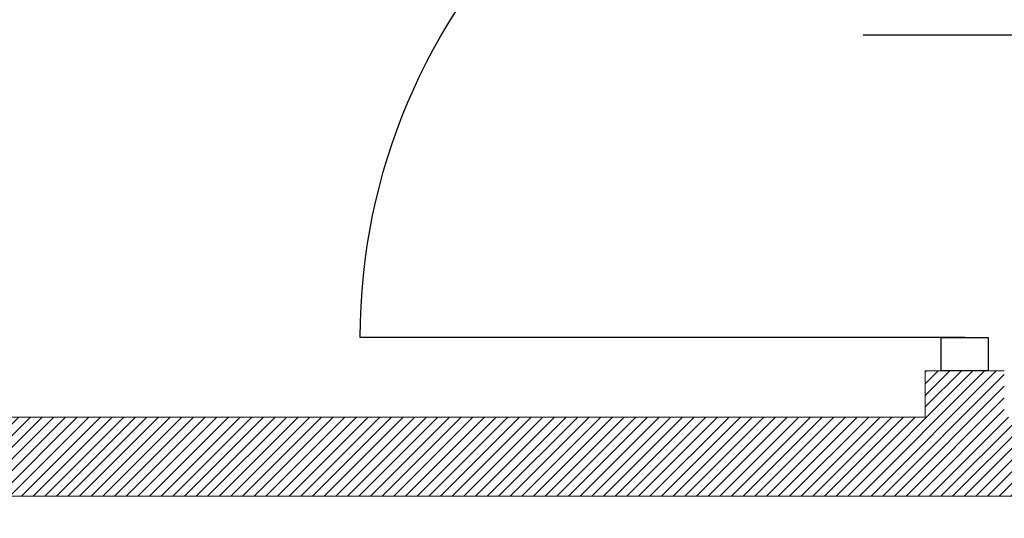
# Model space of a CAD drawing. Header units: inches. Extents: x 27484 to 71626, y -45113 to 39.
# Tile 54 of 256: x 35238 to 35387, y -34471 to -34396. Entities that reach past the tile are written whole.
import ezdxf

# ---------------------------------------------------------------- set-up
doc = ezdxf.new("R2010")
doc.units = ezdxf.units.IN
doc.header["$LTSCALE"] = 50
doc.header["$MEASUREMENT"] = 0
for name, color, linetype, lineweight in [('A-SCIANY', 5, 'Continuous', 18), ('A-ść. istn.', 8, 'Continuous', 0), ('R-MET-DRZ', 7, 'Continuous', 15)]:
    doc.layers.add(name, color=color, linetype=linetype, lineweight=lineweight)
for name, color, linetype in [('S-DRZ-', 7, 'Continuous'), ('S-DRZ-O', 7, 'Continuous'), ('S-DRZ-SKRZYD', 5, 'Continuous'), ('S-DRZ-WEGAR', 7, 'Continuous')]:
    doc.layers.add(name, color=color, linetype=linetype)

# ---------------------------------------------------------------- blocks, each defined once
blk = doc.blocks.new('D90-L-DL')
at = {"layer": 'S-DRZ-'}
blk.add_arc((-45, 0), 90, 270, 0, dxfattribs=at)
at = {"layer": 'S-DRZ-O'}
blk.add_line((0, 15.12), (0, -15.12), dxfattribs=at)
at = {"layer": 'S-DRZ-SKRZYD'}
blk.add_line((-45, 0), (-45, -90), dxfattribs=at)
at = {"layer": 'S-DRZ-WEGAR'}
for points in [[(-50, -3.5), (-45, -3.5), (-45, 3.5), (-50, 3.5)], [(45, 3.5), (50, 3.5), (50, -3.5), (45, -3.5)]]:
    blk.add_lwpolyline(points, close=True, dxfattribs=at)

msp = doc.modelspace()

# ---------------------------------------------------------------- hatches: boundary and pattern name
at = {"layer": 'A-ść. istn.', "ltscale": 0.1}
h = msp.add_hatch(dxfattribs=at)
h.set_pattern_fill('ANSI31', color=256, scale=10)
h.set_pattern_definition([(45, (31560.1443, -34930.5661), (-0.88388348, 0.88388348), [])])
h.paths.add_polyline_path([(35509.98246, -34309.06607), (35497.48246, -34309.06607), (35497.48246, -34456.06607), (35387.48246, -34456.06607), (35387.48246, -34449.06607), (35375.48246, -34449.06607), (35375.48246, -34456.06607), (35225.48246, -34456.06607), (35225.48246, -34449.06607), (35213.48246, -34449.06607), (35213.48246, -34456.06607), (35132.48246, -34456.06607), (35132.48246, -34468.06607), (35497.48246, -34468.06607), (35497.48246, -34892.06607), (35509.98246, -34892.06607)])

# ---------------------------------------------------------------- linework, layer by layer
at = {"layer": 'A-SCIANY', "ltscale": 3}
for p, q in [((35375.48246, -34449.06607), (35375.48246, -34456.06607)), ((35387.48246, -34449.06607), (35375.48246, -34449.06607)), ((35225.48246, -34456.06607), (35375.48246, -34456.06607)), ((35132.48246, -34468.06607), (35497.48246, -34468.06607))]:
    msp.add_line(p, q, dxfattribs=at)

# ---------------------------------------------------------------- block references
at = {"layer": 'R-MET-DRZ', "extrusion": (0, 0, -1), "xscale": 1.020000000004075, "yscale": 1.019999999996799, "zscale": -1.019999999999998, "rotation": 90}
msp.add_blockref('D90-L-DL', (-35381.48246, -34398.06607), dxfattribs=at)

doc.saveas('drawing.dxf')
